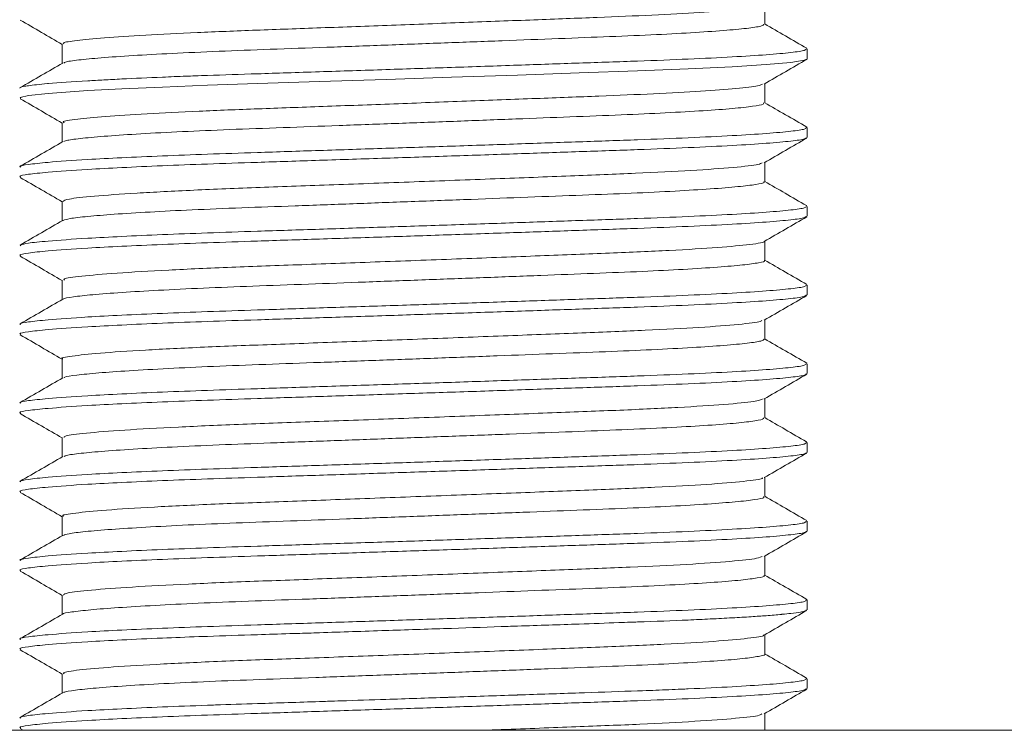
# Model space of a CAD drawing. Header units: millimetres. Extents: x 0 to 210, y 0 to 297.
# Tile 21 of 38: x 69 to 81, y 243 to 252. Entities that reach past the tile are written whole.
import ezdxf

# ---------------------------------------------------------------- set-up
doc = ezdxf.new("R2010")
doc.units = ezdxf.units.MM
doc.linetypes.add('HIDDEN', pattern=[1.905, 1.27, -0.635])
doc.layers.add('FORMAT', color=7, linetype='HIDDEN')

msp = doc.modelspace()

# ---------------------------------------------------------------- linework, layer by layer
at = {"color": 7, "linetype": 'Continuous', "lineweight": 15}
msp.add_line((53.592, 242.691), (93.592, 242.691), dxfattribs=at)
at = {"layer": 'FORMAT', "linetype": 'Continuous', "lineweight": 15}
for p, q in [((78.051, 251.659), (78.051, 251.904)), ((69.133, 251.409), (69.133, 251.163)), ((78.592, 251.221), (78.592, 251.346)), ((78.051, 250.659), (78.051, 250.904)), ((69.133, 250.409), (69.133, 250.163)), ((78.592, 250.221), (78.592, 250.346)), ((78.051, 249.659), (78.051, 249.904)), ((69.133, 249.409), (69.133, 249.163)), ((78.592, 249.221), (78.592, 249.346)), ((78.051, 248.659), (78.051, 248.904)), ((69.133, 248.409), (69.133, 248.163)), ((78.592, 248.221), (78.592, 248.346)), ((78.051, 247.659), (78.051, 247.904)), ((69.133, 247.409), (69.133, 247.163)), ((78.592, 247.221), (78.592, 247.346)), ((78.051, 246.659), (78.051, 246.904)), ((69.133, 246.409), (69.133, 246.163)), ((78.592, 246.221), (78.592, 246.346)), ((78.051, 245.659), (78.051, 245.904)), ((69.133, 245.409), (69.133, 245.163)), ((78.592, 245.221), (78.592, 245.346)), ((78.051, 244.659), (78.051, 244.904)), ((69.133, 244.409), (69.133, 244.163)), ((78.592, 244.221), (78.592, 244.346)), ((78.051, 243.659), (78.051, 243.904)), ((69.133, 243.409), (69.133, 243.163)), ((78.592, 243.221), (78.592, 243.346)), ((78.051, 242.691), (78.051, 242.904)), ((68.599, 242.713), (68.638, 242.691))]:
    msp.add_line(p, q, dxfattribs=at)
at = {"layer": 'FORMAT', "linetype": 'Continuous', "lineweight": 0}
for p, q in [((78.586, 249.353), (78.579, 249.355)), ((68.607, 248.846), (68.598, 248.853)), ((78.586, 246.353), (78.579, 246.355)), ((78.586, 243.353), (78.579, 243.355))]:
    msp.add_line(p, q, dxfattribs=at)
at = {"layer": 'FORMAT', "linetype": 'Continuous', "lineweight": 0, "flags": 128}
msp.add_lwpolyline([(68.607, 250.721), (68.598, 250.728), (68.705, 250.753), (68.957, 250.78), (69.458, 250.816), (69.891, 250.839), (70.408, 250.862), (70.978, 250.884), (71.612, 250.905), (72.399, 250.931), (73.244, 250.958), (74.074, 250.986), (74.915, 251.014), (75.695, 251.041), (76.437, 251.067), (77.079, 251.092), (77.638, 251.119), (78.069, 251.147), (78.383, 251.175), (78.554, 251.202), (78.587, 251.215), (78.587, 251.215), (78.587, 251.215), (78.587, 251.215), (78.587, 251.215), (78.587, 251.215), (78.587, 251.215), (78.587, 251.215), (78.587, 251.215), (78.587, 251.215), (78.587, 251.215), (78.587, 251.215), (78.587, 251.215), (78.587, 251.215), (78.587, 251.215), (78.587, 251.215), (78.587, 251.215), (78.587, 251.215), (78.587, 251.215), (78.587, 251.215), (78.587, 251.215), (78.587, 251.215), (78.587, 251.215), (78.587, 251.215), (78.587, 251.215), (78.587, 251.215), (78.587, 251.215), (78.587, 251.215), (78.587, 251.215), (78.587, 251.215), (78.587, 251.215), (78.587, 251.215), (78.587, 251.215), (78.587, 251.215), (78.587, 251.215), (78.587, 251.215), (78.587, 251.215), (78.587, 251.215), (78.587, 251.215), (78.587, 251.215), (78.587, 251.215), (78.587, 251.215), (78.587, 251.215), (78.587, 251.215), (78.587, 251.215), (78.587, 251.215), (78.587, 251.215), (78.587, 251.215), (78.587, 251.215), (78.587, 251.215), (78.587, 251.215), (78.587, 251.215), (78.587, 251.215), (78.587, 251.215), (78.587, 251.215), (78.587, 251.215), (78.587, 251.215), (78.587, 251.215), (78.587, 251.215), (78.587, 251.215), (78.587, 251.215), (78.587, 251.215), (78.587, 251.215), (78.587, 251.215), (78.587, 251.215), (78.587, 251.215), (78.587, 251.215), (78.587, 251.215), (78.587, 251.215), (78.587, 251.215), (78.587, 251.215), (78.587, 251.215), (78.587, 251.215), (78.587, 251.215), (78.587, 251.215), (78.587, 251.215), (78.587, 251.215), (78.587, 251.215), (78.587, 251.215), (78.587, 251.215), (78.587, 251.215), (78.587, 251.215), (78.587, 251.215), (78.587, 251.215), (78.587, 251.215), (78.587, 251.215), (78.587, 251.215), (78.587, 251.215), (78.587, 251.215), (78.587, 251.215), (78.587, 251.215), (78.587, 251.215), (78.587, 251.215), (78.587, 251.215), (78.587, 251.215), (78.587, 251.215), (78.587, 251.215), (78.587, 251.215), (78.587, 251.215), (78.587, 251.215), (78.587, 251.215), (78.587, 251.215), (78.587, 251.215), (78.587, 251.215), (78.587, 251.215), (78.587, 251.215), (78.587, 251.215), (78.587, 251.215), (78.587, 251.215), (78.587, 251.215), (78.587, 251.215), (78.587, 251.215), (78.587, 251.215), (78.587, 251.215), (78.587, 251.215), (78.587, 251.215), (78.587, 251.215), (78.587, 251.215), (78.587, 251.215), (78.587, 251.215), (78.587, 251.215), (78.587, 251.215), (78.587, 251.215), (78.587, 251.215), (78.587, 251.215), (78.587, 251.215), (78.587, 251.215), (78.587, 251.215), (78.587, 251.215), (78.587, 251.215), (78.587, 251.215), (78.587, 251.215), (78.587, 251.215), (78.587, 251.215), (78.587, 251.215), (78.587, 251.215), (78.587, 251.215), (78.587, 251.215), (78.587, 251.215), (78.587, 251.215), (78.587, 251.215), (78.587, 251.215), (78.588, 251.215), (78.588, 251.215), (78.588, 251.215), (78.588, 251.215), (78.588, 251.215), (78.588, 251.215), (78.588, 251.215), (78.588, 251.215), (78.588, 251.215), (78.588, 251.215), (78.588, 251.215), (78.588, 251.215), (78.588, 251.215), (78.588, 251.215), (78.588, 251.215), (78.588, 251.215), (78.588, 251.215), (78.588, 251.215), (78.588, 251.215), (78.588, 251.215), (78.588, 251.215), (78.588, 251.215), (78.589, 251.216), (78.589, 251.216), (78.589, 251.216), (78.589, 251.216), (78.589, 251.216), (78.589, 251.216), (78.589, 251.216), (78.589, 251.216), (78.589, 251.216), (78.589, 251.216), (78.589, 251.216), (78.59, 251.217), (78.59, 251.217), (78.59, 251.217), (78.59, 251.217), (78.591, 251.218), (78.591, 251.218), (78.591, 251.218), (78.591, 251.218), (78.591, 251.218), (78.591, 251.218), (78.591, 251.219), (78.591, 251.219), (78.592, 251.22), (78.592, 251.22), (78.592, 251.22), (78.592, 251.221), (78.592, 251.221)], dxfattribs=at)
at = {"layer": 'FORMAT', "linetype": 'Continuous', "lineweight": 0}
for points, knots in [([(78.026, 251.9), (78.01, 251.892), (77.972, 251.874), (77.698, 251.842), (77.248, 251.808), (76.647, 251.775), (75.934, 251.746), (75.125, 251.715), (74.238, 251.682), (73.317, 251.647), (72.42, 251.614), (71.584, 251.584), (70.825, 251.554), (70.167, 251.521), (69.644, 251.486), (69.302, 251.453), (69.136, 251.428), (69.15, 251.413), (69.155, 251.409)], [0, 0, 0, 0, 0.048333, 0.115228, 0.182367, 0.248341, 0.312069, 0.376931, 0.443641, 0.510841, 0.577111, 0.641163, 0.705585, 0.77207, 0.839287, 0.905814, 0.970317, 1, 1, 1, 1]), ([(78.041, 251.659), (78.037, 251.652), (78.029, 251.637), (77.868, 251.611), (77.585, 251.583), (77.188, 251.555), (76.686, 251.527), (76.1, 251.503), (75.438, 251.477), (74.729, 251.45), (73.982, 251.422), (73.23, 251.394), (72.482, 251.366), (71.772, 251.341), (71.107, 251.316), (70.519, 251.289), (70.013, 251.261), (69.612, 251.233), (69.327, 251.205), (69.171, 251.183), (69.16, 251.171), (69.156, 251.167)], [0, 0, 0, 0, 0.042754, 0.098236, 0.152156, 0.207639, 0.26157, 0.317066, 0.370984, 0.426466, 0.480384, 0.535864, 0.589796, 0.645291, 0.699211, 0.754695, 0.808613, 0.864095, 0.918025, 0.973521, 1, 1, 1, 1]), ([(68.597, 250.846), (68.596, 250.849), (68.593, 250.857), (68.631, 250.866), (68.679, 250.874), (68.747, 250.885), (68.847, 250.896), (69.085, 250.917), (69.314, 250.933), (69.661, 250.952), (69.965, 250.968), (70.315, 250.984), (70.641, 250.997), (70.834, 251.004), (71.126, 251.014), (71.513, 251.027), (71.994, 251.042), (72.534, 251.06), (73.234, 251.083), (74.084, 251.111), (74.913, 251.139), (75.712, 251.167), (76.444, 251.191), (77.101, 251.217), (77.652, 251.244), (78.094, 251.272), (78.4, 251.3), (78.572, 251.325), (78.576, 251.34), (78.577, 251.346)], [0, 0, 0, 0, 0.015008, 0.05386, 0.056993, 0.067983, 0.120267, 0.122465, 0.190099, 0.212164, 0.234743, 0.280264, 0.304144, 0.313192, 0.324911, 0.370432, 0.396127, 0.423415, 0.477887, 0.530826, 0.5853, 0.638248, 0.692732, 0.745669, 0.800142, 0.853079, 0.907551, 0.960499, 1, 1, 1, 1]), ([(78.025, 250.9), (78.011, 250.892), (77.976, 250.874), (77.709, 250.843), (77.264, 250.809), (76.667, 250.776), (75.957, 250.747), (75.151, 250.716), (74.266, 250.683), (73.345, 250.648), (72.447, 250.615), (71.608, 250.585), (70.846, 250.555), (70.186, 250.522), (69.657, 250.487), (69.298, 250.452), (69.124, 250.427), (69.151, 250.412), (69.158, 250.408)], [0, 0, 0, 0, 0.046637, 0.113443, 0.180537, 0.246508, 0.310225, 0.374955, 0.441569, 0.508716, 0.574975, 0.639044, 0.703329, 0.769711, 0.836867, 0.903378, 0.975738, 1, 1, 1, 1]), ([(78.035, 250.659), (78.037, 250.654), (78.043, 250.641), (77.913, 250.617), (77.661, 250.589), (77.285, 250.561), (76.809, 250.534), (76.237, 250.508), (75.595, 250.483), (74.89, 250.456), (74.155, 250.428), (73.397, 250.4), (72.651, 250.373), (71.925, 250.346), (71.253, 250.322), (70.642, 250.295), (70.12, 250.268), (69.691, 250.239), (69.381, 250.212), (69.193, 250.187), (69.166, 250.174), (69.155, 250.168)], [0, 0, 0, 0, 0.031446, 0.085426, 0.140972, 0.194962, 0.250517, 0.304508, 0.360065, 0.414046, 0.469592, 0.52358, 0.579133, 0.633125, 0.688683, 0.742664, 0.79821, 0.852197, 0.907748, 0.96174, 1, 1, 1, 1]), ([(68.607, 249.846), (68.602, 249.849), (68.583, 249.859), (68.691, 249.878), (68.952, 249.907), (69.37, 249.937), (69.882, 249.964), (70.394, 249.987), (70.973, 250.009), (71.639, 250.031), (72.401, 250.056), (73.234, 250.083), (74.084, 250.111), (74.913, 250.139), (75.712, 250.167), (76.444, 250.191), (77.101, 250.217), (77.652, 250.244), (78.094, 250.272), (78.4, 250.3), (78.572, 250.325), (78.576, 250.34), (78.577, 250.346)], [0, 0, 0, 0, 0.014985, 0.067933, 0.122416, 0.190062, 0.234686, 0.280215, 0.32484, 0.370369, 0.423315, 0.477797, 0.530745, 0.585229, 0.638185, 0.692678, 0.745625, 0.800107, 0.853054, 0.907535, 0.960492, 1, 1, 1, 1]), ([(68.607, 249.721), (68.602, 249.724), (68.583, 249.734), (68.691, 249.753), (68.952, 249.782), (69.37, 249.812), (69.882, 249.839), (70.394, 249.862), (70.973, 249.884), (71.639, 249.906), (72.401, 249.931), (73.234, 249.958), (74.084, 249.986), (74.913, 250.014), (75.712, 250.042), (76.444, 250.066), (77.101, 250.092), (77.652, 250.119), (78.094, 250.147), (78.4, 250.175), (78.572, 250.2), (78.576, 250.215), (78.577, 250.221)], [0, 0, 0, 0, 0.014985, 0.067933, 0.122416, 0.190062, 0.234686, 0.280215, 0.32484, 0.370369, 0.423315, 0.477797, 0.530745, 0.585229, 0.638185, 0.692678, 0.745625, 0.800107, 0.853054, 0.907535, 0.960492, 1, 1, 1, 1]), ([(78.017, 249.9), (78.007, 249.893), (77.982, 249.874), (77.679, 249.84), (77.152, 249.802), (76.439, 249.766), (75.591, 249.733), (74.632, 249.696), (73.604, 249.658), (72.583, 249.62), (71.629, 249.586), (70.773, 249.552), (70.049, 249.514), (69.513, 249.476), (69.187, 249.44), (69.156, 249.419), (69.141, 249.409)], [0, 0, 0, 0, 0.045118, 0.120258, 0.19559, 0.269132, 0.340668, 0.414746, 0.490208, 0.565048, 0.63736, 0.709732, 0.784602, 0.860056, 0.934091, 1, 1, 1, 1]), ([(78.037, 249.659), (78.041, 249.656), (78.056, 249.645), (77.954, 249.624), (77.729, 249.596), (77.381, 249.568), (76.924, 249.54), (76.376, 249.513), (75.743, 249.489), (75.056, 249.463), (74.32, 249.435), (73.571, 249.407), (72.815, 249.379), (72.088, 249.352), (71.398, 249.328), (70.775, 249.302), (70.228, 249.274), (69.78, 249.246), (69.44, 249.218), (69.216, 249.191), (69.169, 249.176), (69.147, 249.168)], [0, 0, 0, 0, 0.018719, 0.074291, 0.128294, 0.183862, 0.237878, 0.29346, 0.347468, 0.403041, 0.457045, 0.512614, 0.566629, 0.62221, 0.67622, 0.731796, 0.785799, 0.841368, 0.895382, 0.950963, 1, 1, 1, 1]), ([(68.604, 248.855), (68.629, 248.863), (68.682, 248.879), (68.957, 248.907), (69.369, 248.937), (69.882, 248.964), (70.393, 248.987), (70.973, 249.009), (71.639, 249.031), (72.401, 249.056), (73.234, 249.083), (74.084, 249.111), (74.913, 249.139), (75.712, 249.167), (76.444, 249.191), (77.101, 249.217), (77.652, 249.244), (78.094, 249.272), (78.4, 249.3), (78.572, 249.325), (78.576, 249.34), (78.577, 249.346)], [0, 0, 0, 0, 0.050639, 0.106133, 0.175034, 0.220486, 0.26686, 0.312312, 0.358687, 0.412615, 0.468107, 0.522038, 0.577533, 0.631472, 0.686976, 0.740905, 0.796398, 0.850327, 0.90582, 0.959759, 1, 1, 1, 1]), ([(68.607, 248.721), (68.602, 248.724), (68.583, 248.734), (68.691, 248.753), (68.952, 248.782), (69.37, 248.812), (69.882, 248.839), (70.394, 248.862), (70.973, 248.884), (71.639, 248.906), (72.401, 248.931), (73.234, 248.958), (74.084, 248.986), (74.913, 249.014), (75.712, 249.042), (76.444, 249.066), (77.101, 249.092), (77.652, 249.119), (78.094, 249.147), (78.4, 249.175), (78.572, 249.2), (78.576, 249.215), (78.577, 249.221)], [0, 0, 0, 0, 0.014985, 0.067933, 0.122416, 0.190062, 0.234686, 0.280215, 0.32484, 0.370369, 0.423315, 0.477797, 0.530745, 0.585229, 0.638185, 0.692678, 0.745625, 0.800107, 0.853054, 0.907535, 0.960492, 1, 1, 1, 1]), ([(78.041, 248.9), (78.041, 248.9), (78.058, 248.888), (77.881, 248.862), (77.491, 248.824), (76.872, 248.786), (76.101, 248.752), (75.203, 248.718), (74.207, 248.68), (73.172, 248.642), (72.175, 248.605), (71.257, 248.573), (70.453, 248.537), (69.797, 248.498), (69.357, 248.46), (69.14, 248.431), (69.156, 248.414), (69.161, 248.409)], [0, 0, 0, 0, 0.001269, 0.075491, 0.151069, 0.225997, 0.298368, 0.370896, 0.445899, 0.521458, 0.595568, 0.66719, 0.740928, 0.816398, 0.891609, 0.964609, 1, 1, 1, 1]), ([(78.044, 248.659), (78.046, 248.658), (78.067, 248.649), (77.985, 248.63), (77.793, 248.602), (77.467, 248.574), (77.037, 248.546), (76.504, 248.519), (75.894, 248.495), (75.212, 248.469), (74.491, 248.441), (73.738, 248.413), (72.987, 248.385), (72.247, 248.358), (71.551, 248.333), (70.907, 248.308), (70.345, 248.28), (69.872, 248.252), (69.504, 248.224), (69.262, 248.196), (69.145, 248.178), (69.148, 248.168), (69.149, 248.167)], [0, 0, 0, 0, 0.006571, 0.060499, 0.115991, 0.169924, 0.22542, 0.27936, 0.334865, 0.388793, 0.444285, 0.498216, 0.55371, 0.60765, 0.663156, 0.717083, 0.772575, 0.826504, 0.881996, 0.935936, 0.991441, 1, 1, 1, 1]), ([(68.607, 247.846), (68.602, 247.849), (68.583, 247.859), (68.691, 247.878), (68.952, 247.907), (69.37, 247.937), (69.882, 247.964), (70.394, 247.987), (70.973, 248.009), (71.639, 248.031), (72.401, 248.056), (73.234, 248.083), (74.084, 248.111), (74.913, 248.139), (75.712, 248.167), (76.444, 248.191), (77.101, 248.217), (77.652, 248.244), (78.094, 248.272), (78.4, 248.3), (78.572, 248.325), (78.576, 248.34), (78.577, 248.346)], [0, 0, 0, 0, 0.014985, 0.067933, 0.122416, 0.190062, 0.234686, 0.280215, 0.32484, 0.370369, 0.423315, 0.477797, 0.530745, 0.585229, 0.638185, 0.692678, 0.745625, 0.800107, 0.853054, 0.907535, 0.960492, 1, 1, 1, 1]), ([(68.607, 247.721), (68.602, 247.724), (68.583, 247.734), (68.691, 247.753), (68.952, 247.782), (69.37, 247.812), (69.882, 247.839), (70.394, 247.862), (70.973, 247.884), (71.639, 247.906), (72.401, 247.931), (73.234, 247.958), (74.084, 247.986), (74.913, 248.014), (75.712, 248.042), (76.444, 248.066), (77.101, 248.092), (77.652, 248.119), (78.094, 248.147), (78.4, 248.175), (78.572, 248.2), (78.576, 248.215), (78.577, 248.221)], [0, 0, 0, 0, 0.014985, 0.067933, 0.122416, 0.190062, 0.234686, 0.280215, 0.32484, 0.370369, 0.423315, 0.477797, 0.530745, 0.585229, 0.638185, 0.692678, 0.745625, 0.800107, 0.853054, 0.907535, 0.960492, 1, 1, 1, 1]), ([(78.016, 247.9), (78.013, 247.895), (78.005, 247.878), (77.745, 247.846), (77.254, 247.808), (76.567, 247.771), (75.74, 247.739), (74.797, 247.703), (73.775, 247.664), (72.748, 247.626), (71.78, 247.591), (70.905, 247.558), (70.159, 247.521), (69.58, 247.482), (69.243, 247.444), (69.103, 247.422), (69.139, 247.41), (69.142, 247.409)], [0, 0, 0, 0, 0.032441, 0.107388, 0.182861, 0.256859, 0.3284, 0.4021, 0.477502, 0.552615, 0.625495, 0.697424, 0.772039, 0.847568, 0.922003, 0.993749, 1, 1, 1, 1]), ([(78.044, 247.659), (78.037, 247.651), (78.022, 247.635), (77.844, 247.608), (77.552, 247.58), (77.141, 247.552), (76.635, 247.525), (76.036, 247.5), (75.374, 247.475), (74.654, 247.447), (73.912, 247.419), (73.153, 247.391), (72.414, 247.364), (71.701, 247.338), (71.049, 247.314), (70.463, 247.286), (69.971, 247.258), (69.576, 247.23), (69.307, 247.203), (69.165, 247.182), (69.158, 247.171), (69.157, 247.168)], [0, 0, 0, 0, 0.0490651, 0.1030663, 0.1586329, 0.2126445, 0.2682225, 0.3222315, 0.3778072, 0.4318083, 0.4873749, 0.5413853, 0.596962, 0.6509724, 0.7065497, 0.7605508, 0.8161174, 0.8701265, 0.9257016, 0.9797132, 1, 1, 1, 1]), ([(68.607, 246.846), (68.602, 246.849), (68.583, 246.859), (68.691, 246.878), (68.952, 246.907), (69.37, 246.937), (69.882, 246.964), (70.394, 246.987), (70.973, 247.009), (71.639, 247.031), (72.401, 247.056), (73.234, 247.083), (74.084, 247.111), (74.913, 247.139), (75.712, 247.167), (76.444, 247.191), (77.101, 247.217), (77.652, 247.244), (78.094, 247.272), (78.4, 247.3), (78.572, 247.325), (78.576, 247.34), (78.577, 247.346)], [0, 0, 0, 0, 0.014985, 0.067933, 0.122416, 0.190062, 0.234686, 0.280215, 0.32484, 0.370369, 0.423315, 0.477797, 0.530745, 0.585229, 0.638185, 0.692678, 0.745625, 0.800107, 0.853054, 0.907535, 0.960492, 1, 1, 1, 1]), ([(68.607, 246.721), (68.602, 246.724), (68.583, 246.734), (68.691, 246.753), (68.952, 246.782), (69.37, 246.812), (69.882, 246.839), (70.394, 246.862), (70.973, 246.884), (71.639, 246.906), (72.401, 246.931), (73.234, 246.958), (74.084, 246.986), (74.913, 247.014), (75.712, 247.042), (76.444, 247.066), (77.101, 247.092), (77.652, 247.119), (78.094, 247.147), (78.4, 247.175), (78.572, 247.2), (78.576, 247.215), (78.577, 247.221)], [0, 0, 0, 0, 0.014985, 0.067933, 0.122416, 0.190062, 0.234686, 0.280215, 0.32484, 0.370369, 0.423315, 0.477797, 0.530745, 0.585229, 0.638185, 0.692678, 0.745625, 0.800107, 0.853054, 0.907535, 0.960492, 1, 1, 1, 1]), ([(78.03, 246.9), (78.002, 246.89), (77.941, 246.867), (77.566, 246.83), (76.987, 246.792), (76.237, 246.757), (75.358, 246.724), (74.376, 246.687), (73.342, 246.648), (72.335, 246.611), (71.402, 246.578), (70.576, 246.543), (69.892, 246.504), (69.413, 246.466), (69.157, 246.434), (69.157, 246.416), (69.157, 246.409)], [0, 0, 0, 0, 0.0639127, 0.1392879, 0.2143453, 0.287143, 0.3590716, 0.4336771, 0.5091681, 0.5835355, 0.655222, 0.7283848, 0.8035869, 0.8788639, 0.9522399, 1, 1, 1, 1]), ([(78.037, 246.659), (78.037, 246.653), (78.038, 246.639), (77.895, 246.615), (77.628, 246.586), (77.245, 246.558), (76.755, 246.531), (76.18, 246.506), (75.525, 246.481), (74.823, 246.454), (74.078, 246.426), (73.327, 246.398), (72.576, 246.37), (71.86, 246.344), (71.188, 246.319), (70.59, 246.293), (70.072, 246.265), (69.657, 246.237), (69.356, 246.209), (69.184, 246.186), (69.164, 246.173), (69.157, 246.168)], [0, 0, 0, 0, 0.036487, 0.092045, 0.146037, 0.201595, 0.255599, 0.311171, 0.365163, 0.420722, 0.474713, 0.53027, 0.584274, 0.639845, 0.69384, 0.749401, 0.803393, 0.85895, 0.912954, 0.968525, 1, 1, 1, 1]), ([(68.607, 245.846), (68.602, 245.849), (68.583, 245.859), (68.691, 245.878), (68.952, 245.907), (69.37, 245.937), (69.882, 245.964), (70.394, 245.987), (70.973, 246.009), (71.639, 246.031), (72.401, 246.056), (73.234, 246.083), (74.084, 246.111), (74.913, 246.139), (75.712, 246.167), (76.444, 246.191), (77.101, 246.217), (77.652, 246.244), (78.094, 246.272), (78.4, 246.3), (78.572, 246.325), (78.576, 246.34), (78.577, 246.346)], [0, 0, 0, 0, 0.014985, 0.067933, 0.122416, 0.190062, 0.234686, 0.280215, 0.32484, 0.370369, 0.423315, 0.477797, 0.530745, 0.585229, 0.638185, 0.692678, 0.745625, 0.800107, 0.853054, 0.907535, 0.960492, 1, 1, 1, 1]), ([(68.607, 245.721), (68.602, 245.724), (68.583, 245.734), (68.691, 245.753), (68.952, 245.782), (69.37, 245.812), (69.882, 245.839), (70.394, 245.862), (70.973, 245.884), (71.639, 245.906), (72.401, 245.931), (73.234, 245.958), (74.084, 245.986), (74.913, 246.014), (75.712, 246.042), (76.444, 246.066), (77.101, 246.092), (77.652, 246.119), (78.094, 246.147), (78.4, 246.175), (78.572, 246.2), (78.576, 246.215), (78.577, 246.221)], [0, 0, 0, 0, 0.014985, 0.067933, 0.122416, 0.190062, 0.234686, 0.280215, 0.32484, 0.370369, 0.423315, 0.477797, 0.530745, 0.585229, 0.638185, 0.692678, 0.745625, 0.800107, 0.853054, 0.907535, 0.960492, 1, 1, 1, 1]), ([(78.021, 245.9), (78.022, 245.896), (78.027, 245.882), (77.804, 245.853), (77.352, 245.814), (76.691, 245.777), (75.885, 245.744), (74.959, 245.709), (73.947, 245.671), (72.914, 245.632), (71.934, 245.596), (71.042, 245.564), (70.271, 245.527), (69.661, 245.488), (69.283, 245.45), (69.117, 245.426), (69.148, 245.412), (69.154, 245.409)], [0, 0, 0, 0, 0.019925, 0.094663, 0.170258, 0.2447, 0.316464, 0.389773, 0.465097, 0.540466, 0.613904, 0.685607, 0.759951, 0.835538, 0.910356, 0.982542, 1, 1, 1, 1]), ([(78.035, 245.659), (78.038, 245.655), (78.051, 245.643), (77.936, 245.621), (77.701, 245.593), (77.339, 245.565), (76.876, 245.537), (76.314, 245.511), (75.681, 245.487), (74.982, 245.46), (74.25, 245.432), (73.493, 245.404), (72.746, 245.376), (72.015, 245.349), (71.336, 245.325), (70.715, 245.299), (70.182, 245.271), (69.74, 245.243), (69.414, 245.215), (69.204, 245.189), (69.167, 245.174), (69.149, 245.167)], [0, 0, 0, 0, 0.024361, 0.078283, 0.133768, 0.187698, 0.243192, 0.297124, 0.352622, 0.406544, 0.46203, 0.515958, 0.571449, 0.625383, 0.680881, 0.734804, 0.79029, 0.844216, 0.899705, 0.953639, 1, 1, 1, 1]), ([(68.607, 244.846), (68.602, 244.849), (68.583, 244.859), (68.691, 244.878), (68.952, 244.907), (69.37, 244.937), (69.882, 244.964), (70.394, 244.987), (70.973, 245.009), (71.639, 245.031), (72.401, 245.056), (73.234, 245.083), (74.084, 245.111), (74.913, 245.139), (75.712, 245.167), (76.444, 245.191), (77.101, 245.217), (77.652, 245.244), (78.094, 245.272), (78.4, 245.3), (78.572, 245.325), (78.576, 245.34), (78.577, 245.346)], [0, 0, 0, 0, 0.014985, 0.067933, 0.122416, 0.190062, 0.234686, 0.280215, 0.32484, 0.370369, 0.423315, 0.477797, 0.530745, 0.585229, 0.638185, 0.692678, 0.745625, 0.800107, 0.853054, 0.907535, 0.960492, 1, 1, 1, 1]), ([(68.607, 244.721), (68.602, 244.724), (68.583, 244.734), (68.691, 244.753), (68.952, 244.782), (69.37, 244.812), (69.882, 244.839), (70.394, 244.862), (70.973, 244.884), (71.639, 244.906), (72.401, 244.931), (73.234, 244.958), (74.084, 244.986), (74.913, 245.014), (75.712, 245.042), (76.444, 245.066), (77.101, 245.092), (77.652, 245.119), (78.094, 245.147), (78.4, 245.175), (78.572, 245.2), (78.576, 245.215), (78.577, 245.221)], [0, 0, 0, 0, 0.014985, 0.067933, 0.122416, 0.190062, 0.234686, 0.280215, 0.32484, 0.370369, 0.423315, 0.477797, 0.530745, 0.585229, 0.638185, 0.692678, 0.745625, 0.800107, 0.853054, 0.907535, 0.960492, 1, 1, 1, 1]), ([(78.02, 244.9), (78.005, 244.892), (77.968, 244.872), (77.641, 244.837), (77.096, 244.798), (76.37, 244.763), (75.511, 244.73), (74.544, 244.693), (73.513, 244.654), (72.497, 244.617), (71.549, 244.583), (70.704, 244.549), (69.993, 244.511), (69.477, 244.472), (69.176, 244.438), (69.157, 244.418), (69.148, 244.409)], [0, 0, 0, 0, 0.051491, 0.126743, 0.202012, 0.275324, 0.346964, 0.421254, 0.496757, 0.571464, 0.643527, 0.716201, 0.791217, 0.866641, 0.940477, 1, 1, 1, 1]), ([(78.041, 244.659), (78.044, 244.657), (78.063, 244.647), (77.973, 244.627), (77.765, 244.599), (77.431, 244.571), (76.987, 244.543), (76.451, 244.517), (75.827, 244.492), (75.147, 244.466), (74.415, 244.438), (73.668, 244.41), (72.911, 244.382), (72.18, 244.355), (71.482, 244.331), (70.851, 244.305), (70.292, 244.277), (69.833, 244.249), (69.473, 244.221), (69.247, 244.194), (69.139, 244.177), (69.144, 244.168), (69.144, 244.168)], [0, 0, 0, 0, 0.011106, 0.066698, 0.120721, 0.176309, 0.230343, 0.285945, 0.339972, 0.395567, 0.44959, 0.505178, 0.559212, 0.614812, 0.668842, 0.724439, 0.778461, 0.83405, 0.888082, 0.943682, 0.997713, 1, 1, 1, 1]), ([(68.607, 243.846), (68.602, 243.849), (68.583, 243.859), (68.691, 243.878), (68.952, 243.907), (69.37, 243.937), (69.882, 243.964), (70.394, 243.987), (70.973, 244.009), (71.639, 244.031), (72.401, 244.056), (73.234, 244.083), (74.084, 244.111), (74.913, 244.139), (75.712, 244.167), (76.444, 244.191), (77.101, 244.217), (77.652, 244.244), (78.094, 244.272), (78.4, 244.3), (78.572, 244.325), (78.576, 244.34), (78.577, 244.346)], [0, 0, 0, 0, 0.014985, 0.067933, 0.122416, 0.190062, 0.234686, 0.280215, 0.32484, 0.370369, 0.423315, 0.477797, 0.530745, 0.585229, 0.638185, 0.692678, 0.745625, 0.800107, 0.853054, 0.907535, 0.960492, 1, 1, 1, 1]), ([(68.607, 243.721), (68.602, 243.724), (68.583, 243.734), (68.691, 243.753), (68.952, 243.782), (69.37, 243.812), (69.882, 243.839), (70.362, 243.861), (70.743, 243.876), (71.142, 243.89), (71.523, 243.902), (71.914, 243.915), (72.178, 243.923), (72.578, 243.936), (72.972, 243.949), (73.532, 243.968), (74.056, 243.985), (74.599, 244.004), (75.143, 244.022), (75.623, 244.038), (76.087, 244.054), (76.328, 244.063), (76.636, 244.074), (76.986, 244.087), (77.373, 244.105), (77.642, 244.119), (77.877, 244.133), (78.088, 244.148), (78.21, 244.158), (78.311, 244.168), (78.405, 244.177), (78.496, 244.19), (78.576, 244.206), (78.577, 244.215), (78.577, 244.221)], [0, 0, 0, 0, 0.01498, 0.06791, 0.122376, 0.189999, 0.234608, 0.280122, 0.316436, 0.324748, 0.370263, 0.398276, 0.404414, 0.42324, 0.477703, 0.480093, 0.530642, 0.577275, 0.585132, 0.638071, 0.674472, 0.685406, 0.692592, 0.745521, 0.771681, 0.800035, 0.827885, 0.85301, 0.884089, 0.88594, 0.907523, 0.940293, 0.960505, 1, 1, 1, 1]), ([(78.032, 243.9), (78.034, 243.899), (78.048, 243.886), (77.856, 243.859), (77.444, 243.821), (76.81, 243.783), (76.027, 243.75), (75.119, 243.715), (74.117, 243.677), (73.082, 243.638), (72.091, 243.602), (71.182, 243.57), (70.389, 243.533), (69.748, 243.495), (69.329, 243.457), (69.131, 243.429), (69.153, 243.413), (69.16, 243.408)], [0, 0, 0, 0, 0.008191, 0.082519, 0.158031, 0.232718, 0.304747, 0.377474, 0.452516, 0.527937, 0.601742, 0.673261, 0.747137, 0.822575, 0.897577, 0.970214, 1, 1, 1, 1]), ([(78.051, 243.659), (78.051, 243.659), (78.072, 243.651), (78, 243.633), (77.826, 243.606), (77.514, 243.577), (77.098, 243.55), (76.577, 243.522), (75.976, 243.498), (75.302, 243.472), (74.586, 243.445), (73.834, 243.416), (73.083, 243.389), (72.339, 243.361), (71.637, 243.336), (70.985, 243.311), (70.412, 243.284), (69.926, 243.256), (69.545, 243.228), (69.286, 243.2), (69.156, 243.181), (69.154, 243.17), (69.154, 243.168)], [0, 0, 0, 0, 0.000113, 0.054099, 0.10965, 0.16364, 0.219194, 0.273192, 0.328756, 0.382742, 0.438293, 0.49228, 0.547832, 0.60183, 0.657395, 0.71138, 0.76693, 0.820915, 0.876464, 0.930462, 0.986027, 1, 1, 1, 1]), ([(68.607, 242.846), (68.602, 242.849), (68.583, 242.859), (68.691, 242.878), (68.952, 242.907), (69.37, 242.937), (69.882, 242.964), (70.393, 242.987), (70.811, 243.003), (71.216, 243.017), (71.677, 243.032), (72.164, 243.048), (72.525, 243.06), (72.804, 243.069), (73.312, 243.086), (73.783, 243.101), (74.338, 243.12), (74.636, 243.13), (75.178, 243.148), (75.458, 243.158), (75.731, 243.167), (75.988, 243.176), (76.246, 243.185), (76.538, 243.195), (76.672, 243.2), (76.781, 243.204), (76.888, 243.209), (76.971, 243.212), (77.257, 243.224), (77.653, 243.244), (78.094, 243.272), (78.4, 243.3), (78.572, 243.325), (78.576, 243.34), (78.577, 243.346)], [0, 0, 0, 0, 0.014983, 0.067923, 0.122398, 0.190034, 0.234651, 0.280174, 0.324791, 0.332351, 0.370331, 0.423269, 0.430042, 0.441166, 0.477788, 0.527745, 0.530738, 0.58438, 0.585216, 0.638165, 0.641018, 0.642918, 0.692666, 0.697666, 0.711145, 0.724624, 0.724648, 0.738102, 0.745663, 0.800137, 0.853076, 0.907549, 0.960498, 1, 1, 1, 1]), ([(68.607, 242.721), (68.602, 242.724), (68.583, 242.734), (68.691, 242.753), (68.952, 242.782), (69.37, 242.812), (69.882, 242.839), (70.394, 242.862), (70.973, 242.884), (71.639, 242.906), (72.401, 242.931), (73.234, 242.958), (74.084, 242.986), (74.913, 243.014), (75.712, 243.042), (76.444, 243.066), (77.101, 243.092), (77.652, 243.119), (78.094, 243.147), (78.4, 243.175), (78.572, 243.2), (78.576, 243.215), (78.577, 243.221)], [0, 0, 0, 0, 0.014985, 0.067933, 0.122416, 0.190062, 0.234686, 0.280215, 0.32484, 0.370369, 0.423315, 0.477797, 0.530745, 0.585229, 0.638185, 0.692678, 0.745625, 0.800107, 0.853054, 0.907535, 0.960492, 1, 1, 1, 1]), ([(78.015, 242.9), (78.009, 242.893), (77.992, 242.876), (77.711, 242.843), (77.2, 242.805), (76.5, 242.768), (75.659, 242.736), (74.965, 242.709), (74.551, 242.693), (74.472, 242.691)], [0, 0, 0, 0, 0.09107, 0.267384, 0.444519, 0.617793, 0.78579, 0.959404, 1, 1, 1, 1])]:
    msp.add_open_spline(points, degree=3, knots=knots, dxfattribs=at)
at = {"layer": 'FORMAT', "linetype": 'Continuous', "lineweight": 15}
for points, knots in [([(68.599, 251.713), (68.689, 251.661), (68.867, 251.558), (69.045, 251.455), (69.133, 251.404)], [0, 0, 0, 0, 0.5070927, 1, 1, 1, 1]), ([(78.585, 251.354), (78.495, 251.406), (78.316, 251.509), (78.138, 251.612), (78.051, 251.663)], [0, 0, 0, 0, 0.507421, 1, 1, 1, 1]), ([(69.14, 251.167), (69.05, 251.115), (68.869, 251.011), (68.689, 250.906), (68.598, 250.854)], [0, 0, 0, 0, 0.4999684, 1, 1, 1, 1]), ([(78.043, 250.9), (78.133, 250.952), (78.314, 251.057), (78.495, 251.161), (78.585, 251.213)], [0, 0, 0, 0, 0.4999681, 1, 1, 1, 1]), ([(68.598, 250.714), (68.688, 250.662), (68.867, 250.559), (69.045, 250.455), (69.133, 250.404)], [0, 0, 0, 0, 0.506468, 1, 1, 1, 1]), ([(78.585, 250.354), (78.495, 250.406), (78.317, 250.509), (78.138, 250.612), (78.051, 250.663)], [0, 0, 0, 0, 0.507239, 1, 1, 1, 1]), ([(69.142, 250.168), (69.051, 250.116), (68.87, 250.011), (68.69, 249.907), (68.599, 249.854)], [0, 0, 0, 0, 0.499967, 1, 1, 1, 1]), ([(78.043, 249.9), (78.134, 249.952), (78.315, 250.057), (78.495, 250.161), (78.586, 250.214)], [0, 0, 0, 0, 0.499962, 1, 1, 1, 1]), ([(68.599, 249.713), (68.689, 249.661), (68.867, 249.558), (69.045, 249.455), (69.133, 249.404)], [0, 0, 0, 0, 0.507402, 1, 1, 1, 1]), ([(78.583, 249.355), (78.493, 249.407), (78.315, 249.51), (78.138, 249.613), (78.051, 249.663)], [0, 0, 0, 0, 0.5089242, 1, 1, 1, 1]), ([(69.142, 249.168), (69.052, 249.116), (68.871, 249.012), (68.691, 248.907), (68.6, 248.855)], [0, 0, 0, 0, 0.4999644, 1, 1, 1, 1]), ([(78.043, 248.9), (78.133, 248.952), (78.314, 249.057), (78.495, 249.161), (78.585, 249.213)], [0, 0, 0, 0, 0.499967, 1, 1, 1, 1]), ([(68.599, 248.713), (68.689, 248.661), (68.867, 248.558), (69.045, 248.455), (69.133, 248.404)], [0, 0, 0, 0, 0.507169, 1, 1, 1, 1]), ([(78.585, 248.354), (78.495, 248.406), (78.317, 248.509), (78.138, 248.612), (78.051, 248.663)], [0, 0, 0, 0, 0.507193, 1, 1, 1, 1]), ([(69.14, 248.167), (69.05, 248.115), (68.869, 248.011), (68.689, 247.906), (68.598, 247.854)], [0, 0, 0, 0, 0.499968, 1, 1, 1, 1]), ([(78.043, 247.9), (78.133, 247.952), (78.314, 248.057), (78.495, 248.161), (78.585, 248.213)], [0, 0, 0, 0, 0.499968, 1, 1, 1, 1]), ([(68.598, 247.714), (68.688, 247.662), (68.867, 247.559), (69.045, 247.455), (69.133, 247.404)], [0, 0, 0, 0, 0.506457, 1, 1, 1, 1]), ([(78.585, 247.354), (78.495, 247.406), (78.317, 247.509), (78.138, 247.612), (78.051, 247.663)], [0, 0, 0, 0, 0.507317, 1, 1, 1, 1]), ([(69.142, 247.168), (69.051, 247.116), (68.871, 247.011), (68.69, 246.907), (68.6, 246.855)], [0, 0, 0, 0, 0.499967, 1, 1, 1, 1]), ([(78.043, 246.9), (78.134, 246.952), (78.314, 247.057), (78.495, 247.161), (78.586, 247.214)], [0, 0, 0, 0, 0.4999623, 1, 1, 1, 1]), ([(68.599, 246.713), (68.689, 246.661), (68.867, 246.558), (69.046, 246.455), (69.133, 246.404)], [0, 0, 0, 0, 0.507465, 1, 1, 1, 1]), ([(78.583, 246.355), (78.493, 246.407), (78.315, 246.51), (78.138, 246.613), (78.051, 246.663)], [0, 0, 0, 0, 0.508995, 1, 1, 1, 1]), ([(69.142, 246.168), (69.052, 246.116), (68.871, 246.011), (68.69, 245.907), (68.6, 245.855)], [0, 0, 0, 0, 0.499965, 1, 1, 1, 1]), ([(78.043, 245.9), (78.133, 245.952), (78.314, 246.057), (78.495, 246.161), (78.585, 246.213)], [0, 0, 0, 0, 0.499968, 1, 1, 1, 1]), ([(68.599, 245.713), (68.689, 245.661), (68.867, 245.558), (69.045, 245.455), (69.133, 245.404)], [0, 0, 0, 0, 0.50723, 1, 1, 1, 1]), ([(78.585, 245.354), (78.495, 245.406), (78.317, 245.509), (78.139, 245.612), (78.051, 245.663)], [0, 0, 0, 0, 0.506982, 1, 1, 1, 1]), ([(69.141, 245.167), (69.05, 245.115), (68.87, 245.011), (68.689, 244.906), (68.599, 244.854)], [0, 0, 0, 0, 0.499967, 1, 1, 1, 1]), ([(78.043, 244.9), (78.134, 244.952), (78.314, 245.057), (78.495, 245.161), (78.585, 245.214)], [0, 0, 0, 0, 0.499969, 1, 1, 1, 1]), ([(68.598, 244.714), (68.688, 244.662), (68.867, 244.559), (69.045, 244.455), (69.133, 244.404)], [0, 0, 0, 0, 0.506483, 1, 1, 1, 1]), ([(78.585, 244.354), (78.495, 244.406), (78.316, 244.509), (78.138, 244.612), (78.051, 244.663)], [0, 0, 0, 0, 0.507397, 1, 1, 1, 1]), ([(69.142, 244.168), (69.052, 244.116), (68.871, 244.011), (68.69, 243.907), (68.6, 243.855)], [0, 0, 0, 0, 0.499968, 1, 1, 1, 1]), ([(78.043, 243.9), (78.134, 243.952), (78.314, 244.057), (78.495, 244.161), (78.585, 244.214)], [0, 0, 0, 0, 0.499962, 1, 1, 1, 1]), ([(68.599, 243.713), (68.689, 243.661), (68.867, 243.558), (69.046, 243.455), (69.133, 243.404)], [0, 0, 0, 0, 0.507505, 1, 1, 1, 1]), ([(78.583, 243.355), (78.493, 243.407), (78.315, 243.51), (78.138, 243.613), (78.051, 243.663)], [0, 0, 0, 0, 0.508995, 1, 1, 1, 1]), ([(69.142, 243.168), (69.051, 243.116), (68.871, 243.011), (68.69, 242.907), (68.6, 242.855)], [0, 0, 0, 0, 0.499965, 1, 1, 1, 1]), ([(78.043, 242.9), (78.133, 242.952), (78.314, 243.057), (78.495, 243.161), (78.585, 243.213)], [0, 0, 0, 0, 0.499968, 1, 1, 1, 1])]:
    msp.add_open_spline(points, degree=3, knots=knots, dxfattribs=at)

doc.saveas('drawing.dxf')
